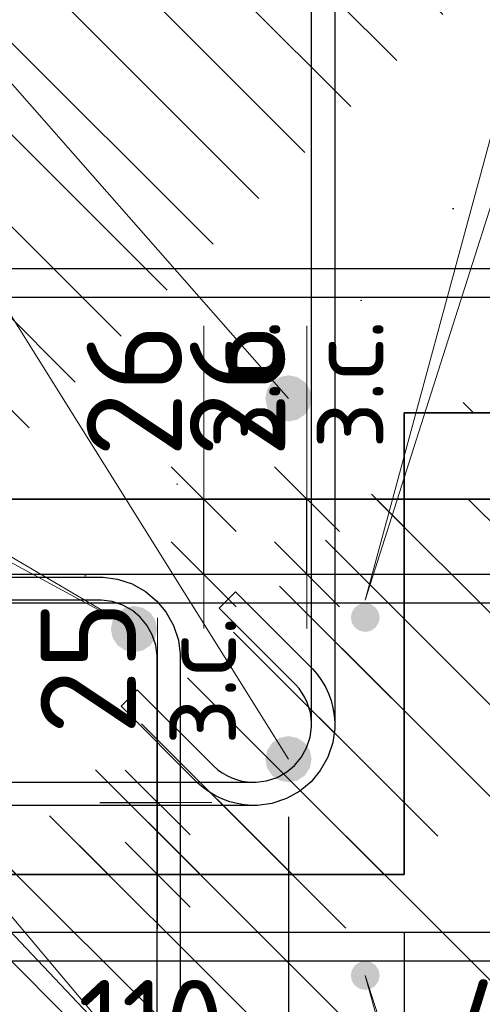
# Model space of a CAD drawing. Header units: metres. Extents: x -38 to 114, y -15 to 21.
# Tile 104 of 244: x 72.339 to 72.499, y 2.139 to 2.48. Entities that reach past the tile are written whole.
import ezdxf

# ---------------------------------------------------------------- set-up
doc = ezdxf.new("R2010")
doc.units = ezdxf.units.M
doc.header["$PDMODE"] = 65
for name, color, linetype, lineweight in [('XR$3$Арм. стержнями нижней зоны', 180, 'Continuous', 35), ('XR$3$Арм.стержн. Арматура края', 96, 'Continuous', 35), ('XR$3$Арм.стержн. Хомут', 240, 'Continuous', 35), ('XR$3$Арм.стержн.горизонт. 1', 180, 'Continuous', 35), ('XR$3$Размерная линия (1)', 7, 'Continuous', 13), ('XR$3$Размерная линия_ общее', 7, 'Continuous', 13), ('XR$4$Арм. стержнями верхней зоны', 180, 'Continuous', 35), ('XR$4$Арм. стержнями нижней зоны', 180, 'Continuous', 35), ('XR$4$Арм.стержн. Арматура края', 96, 'Continuous', 35), ('XR$4$Арм.стержн. Хомут', 240, 'Continuous', 35), ('XR$4$Арм.стержн.горизонт. 1', 180, 'Continuous', 35), ('XR$4$ВК__отв в полу 1-2 эт', 220, 'Continuous', 25), ('XR$4$Размерная линия_ общее', 7, 'Continuous', 13), ('XR$6$Арм. стержнями верхней зоны', 180, 'Continuous', 35), ('XR$6$Арм. стержнями нижней зоны', 180, 'Continuous', 35), ('XR$6$Арм.стержн. Арматура края', 96, 'Continuous', 35), ('XR$6$Арм.стержн. Хомут', 240, 'Continuous', 35), ('XR$6$Арм.стержн.горизонт. 1', 180, 'Continuous', 35), ('XR$6$ВК__отв в полу 1-2 эт', 220, 'Continuous', 25), ('XR$6$Размерная линия_ общее', 7, 'Continuous', 13)]:
    doc.layers.add(name, color=color, linetype=linetype, lineweight=lineweight)
doc.styles.add('ISOCPEUR', font='txt')
doc.dimstyles.new('DIMSTYLE_11', dxfattribs={"dimtxt": 0.033, "dimasz": 0.0375, "dimexe": 0, "dimexo": 0, "dimgap": 0.0165, "dimtad": 2, "dimdec": 0, "dimlfac": 1000, "dimrnd": 1, "dimzin": 12, "dimdsep": 46, "dimtxsty": 'ISOCPEUR', "dimblk1": 'ALL_ML_STRICH', "dimblk2": 'ALL_ML_STRICH', "dimsah": 1, "dimcen": 0, "dimclrd": 7, "dimclre": 256, "dimclrt": 7, "dimadec": 0, "dimazin": 0, "dimtfac": 1, "dimtdec": 0, "dimtix": 1, "dimtmove": 2, "dimatfit": 3, "dimfxl": 0, "dimtvp": 1.2, "dimtzin": 0, "dimlwd": 0, "dimlwe": -3, "dimarcsym": 0})
doc.dimstyles.new('DIMSTYLE_23', dxfattribs={"dimtxt": 0.03, "dimasz": 0.03, "dimexe": 0, "dimexo": 0, "dimgap": 0.015, "dimtad": 2, "dimdec": 0, "dimlfac": 1000, "dimrnd": 5, "dimzin": 12, "dimdsep": 46, "dimtxsty": 'ISOCPEUR', "dimblk1": 'ALL_ML_STRICH', "dimblk2": 'ALL_ML_STRICH', "dimsah": 1, "dimcen": 0, "dimclrd": 7, "dimclre": 256, "dimclrt": 7, "dimadec": 0, "dimazin": 0, "dimtfac": 1, "dimtdec": 0, "dimtix": 1, "dimtmove": 2, "dimatfit": 3, "dimfxl": 0, "dimtvp": 1.2, "dimtzin": 0, "dimlwd": 0, "dimlwe": -3, "dimarcsym": 0})
doc.dimstyles.new('DIMSTYLE_24', dxfattribs={"dimtxt": 0.03, "dimasz": 0.03, "dimexe": 0, "dimexo": 0, "dimgap": 0.015, "dimtad": 2, "dimdec": 0, "dimlfac": 1000, "dimrnd": 5, "dimzin": 12, "dimdsep": 46, "dimtxsty": 'ISOCPEUR', "dimblk1": 'ALL_ML_STRICH', "dimblk2": 'ALL_ML_STRICH', "dimsah": 1, "dimcen": 0, "dimclrd": 7, "dimclre": 256, "dimclrt": 7, "dimadec": 0, "dimazin": 0, "dimtfac": 1, "dimtdec": 0, "dimtix": 1, "dimtmove": 2, "dimatfit": 3, "dimfxl": 0, "dimtzin": 0, "dimlwd": 0, "dimlwe": -3, "dimarcsym": 0})
pattern_1 = [(135, (0, 0), (-0.031819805, -0.031819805), [0.4, -0.05, 0, -0.05]), (135, (-0.01591, -0.01591), (-0.031819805, -0.031819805), [0.8, -0.1, 0.1, -0.1])]

# ---------------------------------------------------------------- blocks, each defined once
blk = doc.blocks.new('ALL_ML_STRICH')
at = {"color": 0, "linetype": 'ByBlock', "lineweight": -2}
for p, q in [((0, -0.5), (0, 0.5)), ((-0.3, -0.3), (0.3, 0.3)), ((-1, 0), (0.5, 0))]:
    blk.add_line(p, q, dxfattribs=at)
blk = doc.blocks.new('*D98')
at = {"layer": 'DEFPOINTS', "color": 7, "linetype": 'Continuous', "lineweight": 13, "transparency": 33554687}
for p in [(72.34681, 2.20903), (72.35181, 2.18403), (72.3868, 2.18403)]:
    blk.add_point(p, dxfattribs=at)
at = {"layer": 'XR$3$Размерная линия_ общее', "color": 253, "linetype": 'Continuous', "lineweight": -2, "true_color": 0xa0a0a0, "transparency": 33554687}
for p, q in [((72.36681, 2.20903), (72.3868, 2.20903)), ((72.37181, 2.18403), (72.3868, 2.18403))]:
    blk.add_line(p, q, dxfattribs=at)
at = {"layer": 'XR$3$Размерная линия_ общее', "color": 7, "linetype": 'Continuous', "lineweight": -2, "transparency": 33554687}
blk.add_line((72.3868, 2.18403), (72.3868, 2.20903), dxfattribs=at)
at = {"layer": 'XR$3$Размерная линия_ общее', "color": 7, "linetype": 'Continuous', "lineweight": 13, "transparency": 33554687, "xscale": 0.0375, "yscale": 0.0375, "zscale": 0.0375}
for p, rotation in [((72.3868, 2.20903), 90), ((72.3868, 2.18403), 270)]:
    blk.add_blockref('ALL_ML_STRICH', p, dxfattribs=dict(at, rotation=rotation))
at = {"layer": 'XR$3$Размерная линия_ общее', "color": 7, "linetype": 'Continuous', "lineweight": 13, "transparency": 33554687, "insert": (72.38701, 2.22881), "char_height": 0.027, "width": 0.00135, "attachment_point": 1, "rotation": 90, "line_spacing_factor": 0.60241, "style": 'ISOCPEUR'}
blk.add_mtext('з.с.', dxfattribs=at)
at = {"layer": 'XR$3$Размерная линия_ общее', "color": 7, "linetype": 'Continuous', "lineweight": 13, "transparency": 33554687, "insert": (72.3628, 2.25576), "char_height": 0.033, "width": 0.066, "attachment_point": 5, "rotation": 90, "style": 'ISOCPEUR'}
blk.add_mtext('\\A1;{25}', dxfattribs=at)
blk = doc.blocks.new('*D237')
at = {"layer": 'DEFPOINTS', "color": 7, "linetype": 'Continuous', "lineweight": 13, "transparency": 33554687}
for p in [(72.17211, 2.18403), (72.47211, 2.18403), (72.17211, 2.03505)]:
    blk.add_point(p, dxfattribs=at)
at = {"layer": 'XR$3$Размерная линия (1)', "color": 9, "linetype": 'Continuous', "lineweight": -2, "true_color": 0xc7c7c7, "transparency": 33554687}
for p, q in [((72.17211, 2.16403), (72.17211, 2.03505)), ((72.47211, 2.16403), (72.47211, 2.03505))]:
    blk.add_line(p, q, dxfattribs=at)
at = {"layer": 'XR$3$Размерная линия (1)', "color": 7, "linetype": 'Continuous', "lineweight": -2, "transparency": 33554687}
blk.add_line((72.17211, 2.03505), (72.47211, 2.03505), dxfattribs=at)
at = {"layer": 'XR$3$Размерная линия (1)', "color": 7, "linetype": 'Continuous', "lineweight": 13, "transparency": 33554687, "xscale": 0.03, "yscale": 0.03, "zscale": 0.03, "rotation": 180}
blk.add_blockref('ALL_ML_STRICH', (72.17211, 2.03505), dxfattribs=at)
at = {"layer": 'XR$3$Размерная линия (1)', "color": 7, "linetype": 'Continuous', "lineweight": 13, "transparency": 33554687, "xscale": 0.03, "yscale": 0.03, "zscale": 0.03}
blk.add_blockref('ALL_ML_STRICH', (72.47211, 2.03505), dxfattribs=at)
at = {"layer": 'XR$3$Размерная линия (1)', "color": 7, "linetype": 'Continuous', "lineweight": 13, "transparency": 33554687, "insert": (72.32361, 2.05755), "char_height": 0.03, "width": 0.09, "attachment_point": 5, "style": 'ISOCPEUR'}
blk.add_mtext('\\A1;{300}', dxfattribs=at)
blk = doc.blocks.new('*D240')
at = {"layer": 'DEFPOINTS', "color": 7, "linetype": 'Continuous', "lineweight": 13, "transparency": 33554687}
for p in [(72.32203, 2.22403), (72.43211, 2.22403), (72.32203, 2.11005)]:
    blk.add_point(p, dxfattribs=at)
at = {"layer": 'XR$3$Размерная линия (1)', "color": 9, "linetype": 'Continuous', "lineweight": -2, "true_color": 0xc7c7c7, "transparency": 33554687}
for p, q in [((72.32203, 2.20403), (72.32203, 2.11005)), ((72.43211, 2.20403), (72.43211, 2.11005))]:
    blk.add_line(p, q, dxfattribs=at)
at = {"layer": 'XR$3$Размерная линия (1)', "color": 7, "linetype": 'Continuous', "lineweight": -2, "transparency": 33554687}
blk.add_line((72.32203, 2.11005), (72.43211, 2.11005), dxfattribs=at)
at = {"layer": 'XR$3$Размерная линия (1)', "color": 7, "linetype": 'Continuous', "lineweight": 13, "transparency": 33554687, "xscale": 0.03, "yscale": 0.03, "zscale": 0.03, "rotation": 180}
blk.add_blockref('ALL_ML_STRICH', (72.32203, 2.11005), dxfattribs=at)
at = {"layer": 'XR$3$Размерная линия (1)', "color": 7, "linetype": 'Continuous', "lineweight": 13, "transparency": 33554687, "xscale": 0.03, "yscale": 0.03, "zscale": 0.03}
blk.add_blockref('ALL_ML_STRICH', (72.43211, 2.11005), dxfattribs=at)
at = {"layer": 'XR$3$Размерная линия (1)', "color": 7, "linetype": 'Continuous', "lineweight": 13, "transparency": 33554687, "insert": (72.38457, 2.13255), "char_height": 0.03, "width": 0.09, "attachment_point": 5, "style": 'ISOCPEUR'}
blk.add_mtext('\\A1;{110}', dxfattribs=at)
blk = doc.blocks.new('*D241')
at = {"layer": 'DEFPOINTS', "color": 7, "linetype": 'Continuous', "lineweight": 13, "transparency": 33554687}
for p in [(72.43211, 2.22403), (72.47211, 2.18403), (72.43211, 2.11005)]:
    blk.add_point(p, dxfattribs=at)
at = {"layer": 'XR$3$Размерная линия (1)', "color": 9, "linetype": 'Continuous', "lineweight": -2, "true_color": 0xc7c7c7, "transparency": 33554687}
for p, q in [((72.43211, 2.20403), (72.43211, 2.11005)), ((72.47211, 2.16403), (72.47211, 2.11005))]:
    blk.add_line(p, q, dxfattribs=at)
at = {"layer": 'XR$3$Размерная линия (1)', "color": 7, "linetype": 'Continuous', "lineweight": -2, "transparency": 33554687}
blk.add_line((72.43211, 2.11005), (72.47211, 2.11005), dxfattribs=at)
at = {"layer": 'XR$3$Размерная линия (1)', "color": 7, "linetype": 'Continuous', "lineweight": 13, "transparency": 33554687, "xscale": 0.03, "yscale": 0.03, "zscale": 0.03, "rotation": 180}
blk.add_blockref('ALL_ML_STRICH', (72.43211, 2.11005), dxfattribs=at)
at = {"layer": 'XR$3$Размерная линия (1)', "color": 7, "linetype": 'Continuous', "lineweight": 13, "transparency": 33554687, "xscale": 0.03, "yscale": 0.03, "zscale": 0.03}
blk.add_blockref('ALL_ML_STRICH', (72.47211, 2.11005), dxfattribs=at)
at = {"layer": 'XR$3$Размерная линия (1)', "color": 7, "linetype": 'Continuous', "lineweight": 13, "transparency": 33554687, "insert": (72.51092, 2.13273), "char_height": 0.03, "width": 0.06, "attachment_point": 5, "style": 'ISOCPEUR'}
blk.add_mtext('\\A1;{40}', dxfattribs=at)
blk = doc.blocks.new('*D527')
at = {"layer": 'DEFPOINTS', "color": 7, "linetype": 'Continuous', "lineweight": 13, "transparency": 33554687}
for p in [(72.3985, 2.31411), (72.3985, 2.28811), (72.43848, 2.28811)]:
    blk.add_point(p, dxfattribs=at)
at = {"layer": 'XR$4$Размерная линия_ общее', "color": 253, "linetype": 'Continuous', "lineweight": -2, "true_color": 0xa0a0a0, "transparency": 33554687}
for p, q in [((72.4185, 2.31411), (72.43848, 2.31411)), ((72.4185, 2.28811), (72.43848, 2.28811))]:
    blk.add_line(p, q, dxfattribs=at)
at = {"layer": 'XR$4$Размерная линия_ общее', "color": 7, "linetype": 'Continuous', "lineweight": -2, "transparency": 33554687}
blk.add_line((72.43848, 2.28811), (72.43848, 2.31411), dxfattribs=at)
at = {"layer": 'XR$4$Размерная линия_ общее', "color": 7, "linetype": 'Continuous', "lineweight": 13, "transparency": 33554687, "xscale": 0.0375, "yscale": 0.0375, "zscale": 0.0375}
for p, rotation in [((72.43848, 2.31411), 90), ((72.43848, 2.28811), 270)]:
    blk.add_blockref('ALL_ML_STRICH', p, dxfattribs=dict(at, rotation=rotation))
at = {"layer": 'XR$4$Размерная линия_ общее', "color": 7, "linetype": 'Continuous', "lineweight": 13, "transparency": 33554687, "insert": (72.43802, 2.33147), "char_height": 0.027, "width": 0.00135, "attachment_point": 1, "rotation": 90, "line_spacing_factor": 0.60241, "style": 'ISOCPEUR'}
blk.add_mtext('з.с.', dxfattribs=at)
at = {"layer": 'XR$4$Размерная линия_ общее', "color": 7, "linetype": 'Continuous', "lineweight": 13, "transparency": 33554687, "insert": (72.41448, 2.35184), "char_height": 0.033, "width": 0.066, "attachment_point": 5, "rotation": 90, "style": 'ISOCPEUR'}
blk.add_mtext('\\A1;{26}', dxfattribs=at)
blk = doc.blocks.new('*D872')
at = {"layer": 'DEFPOINTS', "color": 7, "linetype": 'Continuous', "lineweight": 13, "transparency": 33554687}
for p in [(72.36277, 2.31411), (72.38524, 2.28811), (72.40276, 2.28811)]:
    blk.add_point(p, dxfattribs=at)
at = {"layer": 'XR$6$Размерная линия_ общее', "color": 253, "linetype": 'Continuous', "lineweight": -2, "true_color": 0xa0a0a0, "transparency": 33554687}
for p, q in [((72.38277, 2.31411), (72.40276, 2.31411)), ((72.40276, 2.28811), (72.40276, 2.28811))]:
    blk.add_line(p, q, dxfattribs=at)
at = {"layer": 'XR$6$Размерная линия_ общее', "color": 7, "linetype": 'Continuous', "lineweight": -2, "transparency": 33554687}
blk.add_line((72.40276, 2.28811), (72.40276, 2.31411), dxfattribs=at)
at = {"layer": 'XR$6$Размерная линия_ общее', "color": 7, "linetype": 'Continuous', "lineweight": 13, "transparency": 33554687, "xscale": 0.0375, "yscale": 0.0375, "zscale": 0.0375}
for p, rotation in [((72.40276, 2.31411), 90), ((72.40276, 2.28811), 270)]:
    blk.add_blockref('ALL_ML_STRICH', p, dxfattribs=dict(at, rotation=rotation))
at = {"layer": 'XR$6$Размерная линия_ общее', "color": 7, "linetype": 'Continuous', "lineweight": 13, "transparency": 33554687, "insert": (72.40229, 2.33147), "char_height": 0.027, "width": 0.00135, "attachment_point": 1, "rotation": 90, "line_spacing_factor": 0.60241, "style": 'ISOCPEUR'}
blk.add_mtext('з.с.', dxfattribs=at)
at = {"layer": 'XR$6$Размерная линия_ общее', "color": 7, "linetype": 'Continuous', "lineweight": 13, "transparency": 33554687, "insert": (72.37876, 2.35184), "char_height": 0.033, "width": 0.066, "attachment_point": 5, "rotation": 90, "style": 'ISOCPEUR'}
blk.add_mtext('\\A1;{26}', dxfattribs=at)

msp = doc.modelspace()

# ---------------------------------------------------------------- hatches: boundary and pattern name
at = {"linetype": 'Continuous', "lineweight": 13, "transparency": 33554687}
h = msp.add_hatch(dxfattribs=at)
h.set_pattern_fill('__________540', scale=0.015, style=0, pattern_type=2)
h.set_pattern_definition(pattern_1)
h.paths.add_polyline_path([(72.47211, 2.54403), (72.17211, 2.54403), (72.17211, 2.18403), (72.47211, 2.18403)], flags=0)
at = {"linetype": 'Continuous', "lineweight": 25, "transparency": 33554687}
h = msp.add_hatch(dxfattribs=at)
h.set_pattern_fill('__________540', scale=0.015, style=0, pattern_type=2)
h.set_pattern_definition(pattern_1)
h.paths.add_polyline_path([(72.47211, 2.54403), (72.47211, 2.34403), (72.72626, 2.34403), (72.72626, 2.54403)], flags=0)
at = {"linetype": 'Continuous', "lineweight": 13, "transparency": 33554687}
h = msp.add_hatch(dxfattribs=at)
h.set_pattern_fill('__________540', scale=0.015, style=0, pattern_type=2)
h.set_pattern_definition(pattern_1)
h.paths.add_polyline_path([(72.11868, 2.31411), (72.11868, 2.11411), (72.59928, 2.11411), (72.59928, 2.31411)], flags=0)
h = msp.add_hatch(dxfattribs=at)
h.set_pattern_fill('__________540', scale=0.015, style=0, pattern_type=2)
h.set_pattern_definition(pattern_1)
h.paths.add_polyline_path([(72.11868, 2.31411), (72.11868, 2.11411), (72.59928, 2.11411), (72.59928, 2.31411)], flags=0)
at = {"layer": 'XR$3$Арм.стержн.горизонт. 1', "linetype": 'Continuous', "lineweight": 50, "transparency": 33554687}
for points in [[(72.44011, 2.34903), (72.4395, 2.3521), (72.43777, 2.35469), (72.43517, 2.35642), (72.43211, 2.35703), (72.42905, 2.35642), (72.42645, 2.35469), (72.42472, 2.3521), (72.42411, 2.34903), (72.42472, 2.34597), (72.42645, 2.34338), (72.42905, 2.34164), (72.43211, 2.34103), (72.43517, 2.34164), (72.43777, 2.34338), (72.4395, 2.34597)], [(72.44011, 2.22403), (72.4395, 2.2271), (72.43777, 2.22969), (72.43517, 2.23142), (72.43211, 2.23203), (72.42905, 2.23142), (72.42645, 2.22969), (72.42472, 2.2271), (72.42411, 2.22403), (72.42472, 2.22097), (72.42645, 2.21838), (72.42905, 2.21664), (72.43211, 2.21603), (72.43517, 2.21664), (72.43777, 2.21838), (72.4395, 2.22097)]]:
    msp.add_hatch(color=7, dxfattribs=at).paths.add_polyline_path(points)
at = {"layer": 'XR$4$Арм. стержнями верхней зоны', "linetype": 'Continuous', "lineweight": 50, "transparency": 33554687}
msp.add_hatch(color=4, dxfattribs=at).paths.add_polyline_path([(72.46368, 2.27311), (72.4633, 2.27502), (72.46222, 2.27665), (72.4606, 2.27773), (72.45868, 2.27811), (72.45677, 2.27773), (72.45515, 2.27665), (72.45406, 2.27502), (72.45368, 2.27311), (72.45406, 2.2712), (72.45515, 2.26958), (72.45677, 2.26849), (72.45868, 2.26811), (72.4606, 2.26849), (72.46222, 2.26958), (72.4633, 2.2712)])
at = {"layer": 'XR$4$Арм. стержнями нижней зоны', "linetype": 'Continuous', "lineweight": 50, "transparency": 33554687}
msp.add_hatch(color=4, dxfattribs=at).paths.add_polyline_path([(72.46368, 2.14911), (72.4633, 2.15102), (72.46222, 2.15265), (72.4606, 2.15373), (72.45868, 2.15411), (72.45677, 2.15373), (72.45515, 2.15265), (72.45406, 2.15102), (72.45368, 2.14911), (72.45406, 2.1472), (72.45515, 2.14558), (72.45677, 2.14449), (72.45868, 2.14411), (72.4606, 2.14449), (72.46222, 2.14558), (72.4633, 2.1472)])
at = {"layer": 'XR$4$Арм.стержн.горизонт. 1', "linetype": 'Continuous', "lineweight": 50, "transparency": 33554687}
msp.add_hatch(color=7, dxfattribs=at).paths.add_polyline_path([(72.38665, 2.26911), (72.38604, 2.27217), (72.3843, 2.27477), (72.38171, 2.2765), (72.37865, 2.27711), (72.37558, 2.2765), (72.37299, 2.27477), (72.37125, 2.27217), (72.37065, 2.26911), (72.37125, 2.26605), (72.37299, 2.26345), (72.37558, 2.26172), (72.37865, 2.26111), (72.38171, 2.26172), (72.3843, 2.26345), (72.38604, 2.26605)])
at = {"layer": 'XR$6$Арм. стержнями верхней зоны', "linetype": 'Continuous', "lineweight": 50, "transparency": 33554687}
msp.add_hatch(color=4, dxfattribs=at).paths.add_polyline_path([(72.46368, 2.27311), (72.4633, 2.27502), (72.46222, 2.27665), (72.4606, 2.27773), (72.45868, 2.27811), (72.45677, 2.27773), (72.45515, 2.27665), (72.45406, 2.27502), (72.45368, 2.27311), (72.45406, 2.2712), (72.45515, 2.26958), (72.45677, 2.26849), (72.45868, 2.26811), (72.4606, 2.26849), (72.46222, 2.26958), (72.4633, 2.2712)])
at = {"layer": 'XR$6$Арм. стержнями нижней зоны', "linetype": 'Continuous', "lineweight": 50, "transparency": 33554687}
msp.add_hatch(color=4, dxfattribs=at).paths.add_polyline_path([(72.46368, 2.14911), (72.4633, 2.15102), (72.46222, 2.15265), (72.4606, 2.15373), (72.45868, 2.15411), (72.45677, 2.15373), (72.45515, 2.15265), (72.45406, 2.15102), (72.45368, 2.14911), (72.45406, 2.1472), (72.45515, 2.14558), (72.45677, 2.14449), (72.45868, 2.14411), (72.4606, 2.14449), (72.46222, 2.14558), (72.4633, 2.1472)])
at = {"layer": 'XR$6$Арм.стержн.горизонт. 1', "linetype": 'Continuous', "lineweight": 50, "transparency": 33554687}
msp.add_hatch(color=7, dxfattribs=at).paths.add_polyline_path([(72.38665, 2.26911), (72.38604, 2.27217), (72.3843, 2.27477), (72.38171, 2.2765), (72.37865, 2.27711), (72.37558, 2.2765), (72.37299, 2.27477), (72.37125, 2.27217), (72.37065, 2.26911), (72.37125, 2.26605), (72.37299, 2.26345), (72.37558, 2.26172), (72.37865, 2.26111), (72.38171, 2.26172), (72.3843, 2.26345), (72.38604, 2.26605)])

# ---------------------------------------------------------------- linework, layer by layer
at = {"color": 7, "linetype": 'Continuous', "lineweight": 13, "transparency": 33554687}
for p, q in [((72.40276, 2.31411), (72.40276, 2.37411)), ((72.43848, 2.31411), (72.43848, 2.37411)), ((72.3868, 2.20903), (72.3868, 2.27303))]:
    msp.add_line(p, q, dxfattribs=at)
at = {"color": 7, "linetype": 'Continuous', "lineweight": 35, "transparency": 33554687}
for p, q in [((72.47211, 2.18403), (72.47211, 2.34403)), ((72.47211, 2.34403), (72.72626, 2.34403)), ((72.59928, 2.31411), (72.11868, 2.31411)), ((72.59928, 2.31411), (72.11868, 2.31411)), ((72.17211, 2.18403), (72.47211, 2.18403))]:
    msp.add_line(p, q, dxfattribs=at)
at = {"layer": 'XR$3$Арм. стержнями нижней зоны', "color": 4, "linetype": 'Continuous', "lineweight": 25, "transparency": 33554687}
msp.add_lwpolyline([(72.19206, 2.39403), (72.73126, 2.39403), (72.73126, 2.38403), (72.19206, 2.38403), (72.19206, 2.39403)], dxfattribs=at)
at = {"layer": 'XR$3$Арм.стержн. Арматура края', "color": 4, "linetype": 'Continuous', "lineweight": 25, "transparency": 33554687}
for points in [[(72.69203, 2.38403), (72.22538, 2.38403), (72.21928, 2.38488), (72.21293, 2.38698), (72.20708, 2.39025), (72.20227, 2.39427), (72.19825, 2.39908), (72.19497, 2.40493), (72.19288, 2.41128), (72.19203, 2.41738), (72.19203, 2.48469), (72.19288, 2.49079), (72.19497, 2.49714), (72.19825, 2.50298), (72.20227, 2.5078), (72.20708, 2.51182), (72.21293, 2.51509), (72.21928, 2.51718), (72.22538, 2.51803), (72.69203, 2.51803)], [(72.69203, 2.50803), (72.22607, 2.50803), (72.22155, 2.5074), (72.21697, 2.5059), (72.21278, 2.50355), (72.20937, 2.5007), (72.20652, 2.49729), (72.20417, 2.49309), (72.20266, 2.48851), (72.20203, 2.48399), (72.20203, 2.41807), (72.20266, 2.41355), (72.20417, 2.40898), (72.20652, 2.40478), (72.20937, 2.40137), (72.21278, 2.39852), (72.21697, 2.39617), (72.22155, 2.39466), (72.22607, 2.39403), (72.69203, 2.39403)]]:
    msp.add_lwpolyline(points, dxfattribs=at)
at = {"layer": 'XR$3$Арм.стержн. Хомут', "color": 40, "linetype": 'Continuous', "lineweight": 25, "transparency": 33554687}
for points in [[(72.44811, 2.49136), (72.44811, 2.23471), (72.44743, 2.22983), (72.44575, 2.22475), (72.44314, 2.22007), (72.43992, 2.21622), (72.43607, 2.21301), (72.43139, 2.21039), (72.42631, 2.20871), (72.42143, 2.20803), (72.41944, 2.20803), (72.41692, 2.20821), (72.41435, 2.20863), (72.41181, 2.20929), (72.40939, 2.21016), (72.40706, 2.21125), (72.4048, 2.21258), (72.40269, 2.21411), (72.40078, 2.21577), (72.37415, 2.2424), (72.3798, 2.24805)], [(72.44811, 2.49136), (72.44811, 2.23471), (72.44743, 2.22983), (72.44575, 2.22475), (72.44314, 2.22007), (72.43992, 2.21622), (72.43607, 2.21301), (72.43139, 2.21039), (72.42631, 2.20871), (72.42143, 2.20803), (72.41944, 2.20803), (72.41692, 2.20821), (72.41435, 2.20863), (72.41181, 2.20929), (72.40939, 2.21016), (72.40706, 2.21125), (72.4048, 2.21258), (72.40269, 2.21411), (72.40078, 2.21577), (72.37415, 2.2424), (72.3798, 2.24805)], [(72.3798, 2.24805), (72.40624, 2.22162), (72.40766, 2.22039), (72.40918, 2.21929), (72.41079, 2.21834), (72.41246, 2.21756), (72.41418, 2.21694), (72.41599, 2.21647), (72.41785, 2.21617), (72.41973, 2.21603), (72.42088, 2.21603), (72.42449, 2.21654), (72.42816, 2.21774), (72.43151, 2.21962), (72.43424, 2.2219), (72.43652, 2.22463), (72.4384, 2.22799), (72.43961, 2.23165), (72.44011, 2.23526), (72.44011, 2.4908)], [(72.3798, 2.24805), (72.40624, 2.22162), (72.40766, 2.22039), (72.40918, 2.21929), (72.41079, 2.21834), (72.41246, 2.21756), (72.41418, 2.21694), (72.41599, 2.21647), (72.41785, 2.21617), (72.41973, 2.21603), (72.42088, 2.21603), (72.42449, 2.21654), (72.42816, 2.21774), (72.43151, 2.21962), (72.43424, 2.2219), (72.43652, 2.22463), (72.4384, 2.22799), (72.43961, 2.23165), (72.44011, 2.23526), (72.44011, 2.4908)], [(72.2233, 2.21603), (72.42088, 2.21603), (72.42449, 2.21654), (72.42816, 2.21774), (72.43151, 2.21962), (72.43424, 2.2219), (72.43652, 2.22463), (72.4384, 2.22799), (72.43961, 2.23165), (72.44011, 2.23526), (72.44011, 2.23642), (72.43998, 2.2383), (72.43968, 2.24015), (72.43921, 2.24196), (72.43858, 2.24369), (72.4378, 2.24535), (72.43685, 2.24696), (72.43576, 2.24848), (72.43452, 2.24991), (72.40809, 2.27634), (72.41374, 2.282), (72.44038, 2.25536), (72.44203, 2.25346), (72.44356, 2.25134), (72.44489, 2.24908), (72.44598, 2.24675), (72.44686, 2.24433), (72.44751, 2.2418), (72.44793, 2.23922), (72.44811, 2.2367), (72.44811, 2.23471), (72.44743, 2.22983), (72.44575, 2.22475), (72.44314, 2.22007), (72.43992, 2.21622), (72.43607, 2.21301), (72.43139, 2.21039), (72.42631, 2.20871), (72.42143, 2.20803), (72.22275, 2.20803)], [(72.2233, 2.21603), (72.42088, 2.21603), (72.42449, 2.21654), (72.42816, 2.21774), (72.43151, 2.21962), (72.43424, 2.2219), (72.43652, 2.22463), (72.4384, 2.22799), (72.43961, 2.23165), (72.44011, 2.23526), (72.44011, 2.23642), (72.43998, 2.2383), (72.43968, 2.24015), (72.43921, 2.24196), (72.43858, 2.24369), (72.4378, 2.24535), (72.43685, 2.24696), (72.43576, 2.24848), (72.43452, 2.24991), (72.40809, 2.27634), (72.41374, 2.282), (72.44038, 2.25536), (72.44203, 2.25346), (72.44356, 2.25134), (72.44489, 2.24908), (72.44598, 2.24675), (72.44686, 2.24433), (72.44751, 2.2418), (72.44793, 2.23922), (72.44811, 2.2367), (72.44811, 2.23471), (72.44743, 2.22983), (72.44575, 2.22475), (72.44314, 2.22007), (72.43992, 2.21622), (72.43607, 2.21301), (72.43139, 2.21039), (72.42631, 2.20871), (72.42143, 2.20803), (72.22275, 2.20803)]]:
    msp.add_lwpolyline(points, dxfattribs=at)
at = {"layer": 'XR$3$Арм.стержн.горизонт. 1', "color": 7, "linetype": 'Continuous', "lineweight": 13, "transparency": 33554687}
for q in [(72.43211, 2.22403), (72.43211, 2.34903)]:
    msp.add_line((72.16184, 2.65643), q, dxfattribs=at)
at = {"layer": 'XR$4$Арм. стержнями верхней зоны', "color": 4, "linetype": 'Continuous', "lineweight": 25, "transparency": 33554687}
msp.add_lwpolyline([(72.13865, 2.28811), (72.60428, 2.28811), (72.60428, 2.27811), (72.13865, 2.27811), (72.13865, 2.28811)], dxfattribs=at)
at = {"layer": 'XR$4$Арм. стержнями нижней зоны', "color": 4, "linetype": 'Continuous', "lineweight": 25, "transparency": 33554687}
msp.add_lwpolyline([(72.13866, 2.16411), (72.60428, 2.16411), (72.60428, 2.15411), (72.13866, 2.15411), (72.13866, 2.16411)], dxfattribs=at)
at = {"layer": 'XR$4$Арм.стержн. Арматура края', "color": 4, "linetype": 'Continuous', "lineweight": 25, "transparency": 33554687}
for points in [[(72.60428, 2.15411), (72.16721, 2.15411), (72.16199, 2.15484), (72.15656, 2.15663), (72.15155, 2.15944), (72.14742, 2.16288), (72.14397, 2.16701), (72.14116, 2.17202), (72.13937, 2.17746), (72.13865, 2.18268), (72.13865, 2.25955), (72.13937, 2.26476), (72.14116, 2.2702), (72.14397, 2.27521), (72.14742, 2.27934), (72.15155, 2.28279), (72.15656, 2.28559), (72.16199, 2.28739), (72.16721, 2.28811), (72.60428, 2.28811)], [(72.60428, 2.15411), (72.16721, 2.15411), (72.16199, 2.15484), (72.15656, 2.15663), (72.15155, 2.15944), (72.14742, 2.16288), (72.14397, 2.16701), (72.14116, 2.17202), (72.13937, 2.17746), (72.13865, 2.18268), (72.13865, 2.25955), (72.13937, 2.26476), (72.14116, 2.2702), (72.14397, 2.27521), (72.14742, 2.27934), (72.15155, 2.28279), (72.15656, 2.28559), (72.16199, 2.28739), (72.16721, 2.28811), (72.60428, 2.28811)], [(72.60428, 2.27811), (72.1679, 2.27811), (72.16427, 2.27761), (72.1606, 2.2764), (72.15724, 2.27452), (72.15452, 2.27224), (72.15224, 2.26951), (72.15036, 2.26616), (72.14915, 2.26249), (72.14865, 2.25885), (72.14865, 2.18337), (72.14915, 2.17973), (72.15036, 2.17607), (72.15224, 2.17271), (72.15452, 2.16998), (72.15724, 2.16771), (72.1606, 2.16583), (72.16427, 2.16462), (72.1679, 2.16411), (72.60428, 2.16411)], [(72.60428, 2.27811), (72.1679, 2.27811), (72.16427, 2.27761), (72.1606, 2.2764), (72.15724, 2.27452), (72.15452, 2.27224), (72.15224, 2.26951), (72.15036, 2.26616), (72.14915, 2.26249), (72.14865, 2.25885), (72.14865, 2.18337), (72.14915, 2.17973), (72.15036, 2.17607), (72.15224, 2.17271), (72.15452, 2.16998), (72.15724, 2.16771), (72.1606, 2.16583), (72.16427, 2.16462), (72.1679, 2.16411), (72.60428, 2.16411)]]:
    msp.add_lwpolyline(points, dxfattribs=at)
at = {"layer": 'XR$4$Арм.стержн. Хомут', "color": 40, "linetype": 'Continuous', "lineweight": 25, "transparency": 33554687}
for points in [[(72.14264, 2.00479), (72.14264, 2.26043), (72.14332, 2.26531), (72.145, 2.27039), (72.14762, 2.27507), (72.15083, 2.27892), (72.15469, 2.28214), (72.15936, 2.28476), (72.16444, 2.28643), (72.16932, 2.28711), (72.36801, 2.28711), (72.37289, 2.28643), (72.37797, 2.28476), (72.38264, 2.28214), (72.38649, 2.27892), (72.38971, 2.27507), (72.39233, 2.27039), (72.394, 2.26531), (72.39468, 2.26043), (72.39468, 2.00479)], [(72.14264, 2.00479), (72.14264, 2.26043), (72.14332, 2.26531), (72.145, 2.27039), (72.14762, 2.27507), (72.15083, 2.27892), (72.15469, 2.28214), (72.15936, 2.28476), (72.16444, 2.28643), (72.16932, 2.28711), (72.36801, 2.28711), (72.37289, 2.28643), (72.37797, 2.28476), (72.38264, 2.28214), (72.38649, 2.27892), (72.38971, 2.27507), (72.39233, 2.27039), (72.394, 2.26531), (72.39468, 2.26043), (72.39468, 2.00479)], [(72.38668, 2.00534), (72.38668, 2.25988), (72.38618, 2.2635), (72.38497, 2.26716), (72.38309, 2.27051), (72.38081, 2.27324), (72.37808, 2.27552), (72.37473, 2.2774), (72.37107, 2.27861), (72.36745, 2.27911), (72.16988, 2.27911), (72.16626, 2.27861), (72.1626, 2.2774), (72.15924, 2.27552), (72.15651, 2.27324), (72.15423, 2.27051), (72.15236, 2.26716), (72.15115, 2.2635), (72.15064, 2.25988), (72.15064, 2.00534)], [(72.38668, 2.00534), (72.38668, 2.25988), (72.38618, 2.2635), (72.38497, 2.26716), (72.38309, 2.27051), (72.38081, 2.27324), (72.37808, 2.27552), (72.37473, 2.2774), (72.37107, 2.27861), (72.36745, 2.27911), (72.16988, 2.27911), (72.16626, 2.27861), (72.1626, 2.2774), (72.15924, 2.27552), (72.15651, 2.27324), (72.15423, 2.27051), (72.15236, 2.26716), (72.15115, 2.2635), (72.15064, 2.25988), (72.15064, 2.00534)]]:
    msp.add_lwpolyline(points, dxfattribs=at)
at = {"layer": 'XR$4$Арм.стержн.горизонт. 1', "color": 7, "linetype": 'Continuous', "lineweight": 13, "transparency": 33554687}
for q in [(72.37865, 2.26911), (72.37868, 2.11911)]:
    msp.add_line((72.12942, 2.4154), q, dxfattribs=at)
at = {"layer": 'XR$4$ВК__отв в полу 1-2 эт', "color": 7, "linetype": 'Continuous', "lineweight": 13, "transparency": 33554687}
for p, q in [((72.45868, 2.27911), (72.51294, 2.47971)), ((72.45868, 2.14911), (72.51806, 1.936))]:
    msp.add_line(p, q, dxfattribs=at)
at = {"layer": 'XR$6$Арм. стержнями верхней зоны', "color": 4, "linetype": 'Continuous', "lineweight": 25, "transparency": 33554687}
msp.add_lwpolyline([(72.13865, 2.28811), (72.60428, 2.28811), (72.60428, 2.27811), (72.13865, 2.27811), (72.13865, 2.28811)], dxfattribs=at)
at = {"layer": 'XR$6$Арм. стержнями нижней зоны', "color": 4, "linetype": 'Continuous', "lineweight": 25, "transparency": 33554687}
msp.add_lwpolyline([(72.13866, 2.16411), (72.60428, 2.16411), (72.60428, 2.15411), (72.13866, 2.15411), (72.13866, 2.16411)], dxfattribs=at)
at = {"layer": 'XR$6$Арм.стержн. Арматура края', "color": 4, "linetype": 'Continuous', "lineweight": 25, "transparency": 33554687}
for points in [[(72.60428, 2.15411), (72.16721, 2.15411), (72.16199, 2.15484), (72.15656, 2.15663), (72.15155, 2.15944), (72.14742, 2.16288), (72.14397, 2.16701), (72.14116, 2.17202), (72.13937, 2.17746), (72.13865, 2.18268), (72.13865, 2.25955), (72.13937, 2.26476), (72.14116, 2.2702), (72.14397, 2.27521), (72.14742, 2.27934), (72.15155, 2.28279), (72.15656, 2.28559), (72.16199, 2.28739), (72.16721, 2.28811), (72.60428, 2.28811)], [(72.60428, 2.15411), (72.16721, 2.15411), (72.16199, 2.15484), (72.15656, 2.15663), (72.15155, 2.15944), (72.14742, 2.16288), (72.14397, 2.16701), (72.14116, 2.17202), (72.13937, 2.17746), (72.13865, 2.18268), (72.13865, 2.25955), (72.13937, 2.26476), (72.14116, 2.2702), (72.14397, 2.27521), (72.14742, 2.27934), (72.15155, 2.28279), (72.15656, 2.28559), (72.16199, 2.28739), (72.16721, 2.28811), (72.60428, 2.28811)], [(72.60428, 2.27811), (72.1679, 2.27811), (72.16427, 2.27761), (72.1606, 2.2764), (72.15724, 2.27452), (72.15452, 2.27224), (72.15224, 2.26951), (72.15036, 2.26616), (72.14915, 2.26249), (72.14865, 2.25885), (72.14865, 2.18337), (72.14915, 2.17973), (72.15036, 2.17607), (72.15224, 2.17271), (72.15452, 2.16998), (72.15724, 2.16771), (72.1606, 2.16583), (72.16427, 2.16462), (72.1679, 2.16411), (72.60428, 2.16411)], [(72.60428, 2.27811), (72.1679, 2.27811), (72.16427, 2.27761), (72.1606, 2.2764), (72.15724, 2.27452), (72.15452, 2.27224), (72.15224, 2.26951), (72.15036, 2.26616), (72.14915, 2.26249), (72.14865, 2.25885), (72.14865, 2.18337), (72.14915, 2.17973), (72.15036, 2.17607), (72.15224, 2.17271), (72.15452, 2.16998), (72.15724, 2.16771), (72.1606, 2.16583), (72.16427, 2.16462), (72.1679, 2.16411), (72.60428, 2.16411)]]:
    msp.add_lwpolyline(points, dxfattribs=at)
at = {"layer": 'XR$6$Арм.стержн. Хомут', "color": 40, "linetype": 'Continuous', "lineweight": 25, "transparency": 33554687}
for points in [[(72.14264, 2.00479), (72.14264, 2.26043), (72.14332, 2.26531), (72.145, 2.27039), (72.14762, 2.27507), (72.15083, 2.27892), (72.15469, 2.28214), (72.15936, 2.28476), (72.16444, 2.28643), (72.16932, 2.28711), (72.36801, 2.28711), (72.37289, 2.28643), (72.37797, 2.28476), (72.38264, 2.28214), (72.38649, 2.27892), (72.38971, 2.27507), (72.39233, 2.27039), (72.394, 2.26531), (72.39468, 2.26043), (72.39468, 2.00479)], [(72.14264, 2.00479), (72.14264, 2.26043), (72.14332, 2.26531), (72.145, 2.27039), (72.14762, 2.27507), (72.15083, 2.27892), (72.15469, 2.28214), (72.15936, 2.28476), (72.16444, 2.28643), (72.16932, 2.28711), (72.36801, 2.28711), (72.37289, 2.28643), (72.37797, 2.28476), (72.38264, 2.28214), (72.38649, 2.27892), (72.38971, 2.27507), (72.39233, 2.27039), (72.394, 2.26531), (72.39468, 2.26043), (72.39468, 2.00479)], [(72.38668, 2.00534), (72.38668, 2.25988), (72.38618, 2.2635), (72.38497, 2.26716), (72.38309, 2.27051), (72.38081, 2.27324), (72.37808, 2.27552), (72.37473, 2.2774), (72.37107, 2.27861), (72.36745, 2.27911), (72.16988, 2.27911), (72.16626, 2.27861), (72.1626, 2.2774), (72.15924, 2.27552), (72.15651, 2.27324), (72.15423, 2.27051), (72.15236, 2.26716), (72.15115, 2.2635), (72.15064, 2.25988), (72.15064, 2.00534)], [(72.38668, 2.00534), (72.38668, 2.25988), (72.38618, 2.2635), (72.38497, 2.26716), (72.38309, 2.27051), (72.38081, 2.27324), (72.37808, 2.27552), (72.37473, 2.2774), (72.37107, 2.27861), (72.36745, 2.27911), (72.16988, 2.27911), (72.16626, 2.27861), (72.1626, 2.2774), (72.15924, 2.27552), (72.15651, 2.27324), (72.15423, 2.27051), (72.15236, 2.26716), (72.15115, 2.2635), (72.15064, 2.25988), (72.15064, 2.00534)]]:
    msp.add_lwpolyline(points, dxfattribs=at)
at = {"layer": 'XR$6$Арм.стержн.горизонт. 1', "color": 7, "linetype": 'Continuous', "lineweight": 13, "transparency": 33554687}
for q in [(72.37868, 2.11911), (72.37865, 2.26911)]:
    msp.add_line((72.08652, 2.42732), q, dxfattribs=at)
at = {"layer": 'XR$6$ВК__отв в полу 1-2 эт', "color": 7, "linetype": 'Continuous', "lineweight": 13, "transparency": 33554687}
for p, q in [((72.45868, 2.27911), (72.51294, 2.44971)), ((72.45868, 2.14911), (72.51806, 1.966))]:
    msp.add_line(p, q, dxfattribs=at)

# ---------------------------------------------------------------- dimensions: what is measured, and where the dimension line sits
at = {"layer": 'XR$3$Размерная линия (1)', "color": 7, "linetype": 'Continuous', "lineweight": 13, "transparency": 33554687}
for base, p1, p2, dimstyle, picture, middle in [((72.43211, 2.11005), (72.32203, 2.20403), (72.43211, 2.20403), 'DIMSTYLE_24', '*D240', (72.38457, 2.13255)), ((72.47211, 2.11005), (72.43211, 2.20403), (72.47211, 2.16403), 'DIMSTYLE_23', '*D241', (72.51092, 2.13273)), ((72.47211, 2.03505), (72.17211, 2.16403), (72.47211, 2.16403), 'DIMSTYLE_24', '*D237', (72.32361, 2.05755))]:
    dim = msp.add_linear_dim(base=base, p1=p1, p2=p2, dimstyle=dimstyle, override={"dimpost": '<>', "dimclrd": 7, "dimclre": 9, "dimclrt": 7, "dimlwd": 0, "dimlwe": 65533}, dxfattribs=at)
    dim.commit()
    dim.dimension.update_dxf_attribs({"geometry": picture, "text_midpoint": middle, "dimtype": 160})
at = {"layer": 'XR$3$Размерная линия_ общее', "color": 7, "linetype": 'Continuous', "lineweight": 13, "transparency": 33554687}
dim = msp.add_linear_dim(base=(72.3868, 2.20903), p1=(72.37181, 2.18403), p2=(72.36681, 2.20903), angle=90, text='<>\\Xз.с.', dimstyle='DIMSTYLE_11', override={"dimpost": '<>', "dimclrd": 7, "dimclre": 253, "dimclrt": 7, "dimlwd": 0, "dimlwe": 65533}, dxfattribs=at)
dim.commit()
dim.dimension.update_dxf_attribs({"geometry": '*D98', "text_midpoint": (72.3628, 2.25576), "dimtype": 160})
at = {"layer": 'XR$4$Размерная линия_ общее', "color": 7, "linetype": 'Continuous', "lineweight": 13, "transparency": 33554687}
dim = msp.add_linear_dim(base=(72.43848, 2.31411), p1=(72.4185, 2.28811), p2=(72.4185, 2.31411), angle=90, text='<>\\Xз.с.', dimstyle='DIMSTYLE_11', override={"dimpost": '<>', "dimclrd": 7, "dimclre": 253, "dimclrt": 7, "dimlwd": 0, "dimlwe": 65533}, dxfattribs=at)
dim.commit()
dim.dimension.update_dxf_attribs({"geometry": '*D527', "text_midpoint": (72.41448, 2.35184), "dimtype": 160})
at = {"layer": 'XR$6$Размерная линия_ общее', "color": 7, "linetype": 'Continuous', "lineweight": 13, "transparency": 33554687}
dim = msp.add_linear_dim(base=(72.40276, 2.31411), p1=(72.40276, 2.28811), p2=(72.38277, 2.31411), angle=90, text='<>\\Xз.с.', dimstyle='DIMSTYLE_11', override={"dimpost": '<>', "dimclrd": 7, "dimclre": 253, "dimclrt": 7, "dimlwd": 0, "dimlwe": 65533}, dxfattribs=at)
dim.commit()
dim.dimension.update_dxf_attribs({"geometry": '*D872', "text_midpoint": (72.37876, 2.35184), "dimtype": 160})

doc.saveas('drawing.dxf')
